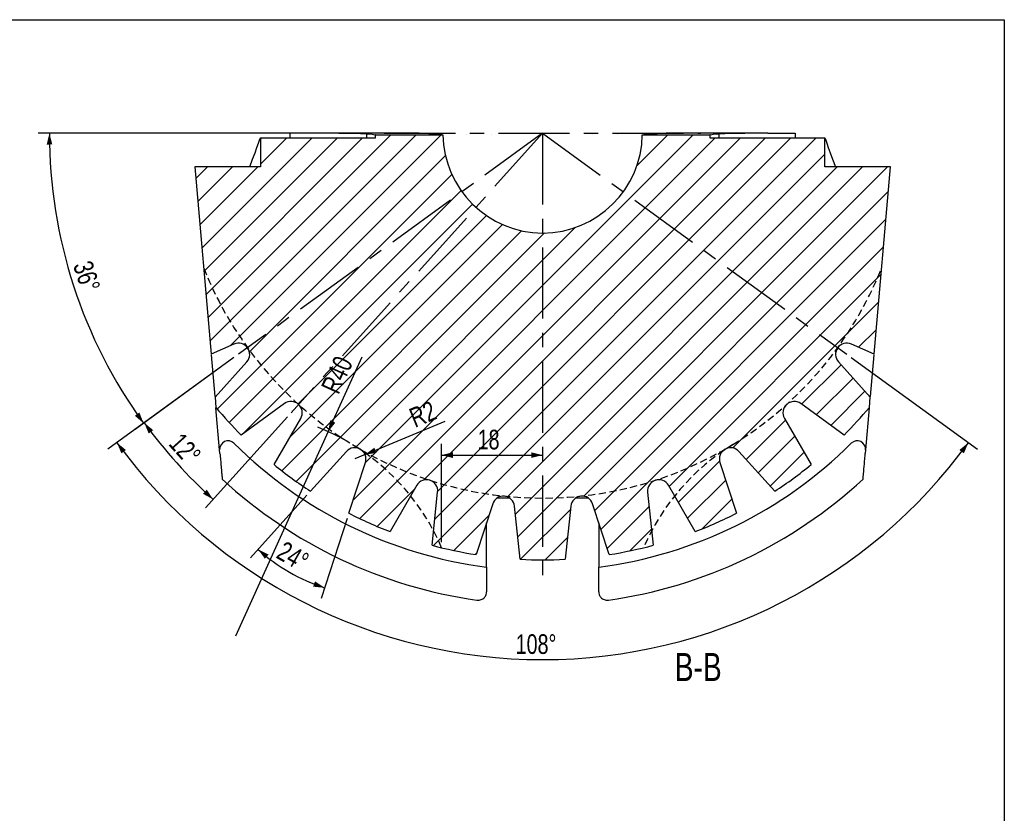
# Model space of a CAD drawing. Header units: millimetres. Extents: x 8 to 834, y 8 to 586.
# Tile 20 of 20: x 657 to 832, y 445 to 586. Entities that reach past the tile are written whole.
import ezdxf

# ---------------------------------------------------------------- set-up
doc = ezdxf.new("R2010")
doc.units = ezdxf.units.MM
doc.linetypes.add('CENTERX2', pattern=[20.32, 12.7, -2.54, 2.54, -2.54])
doc.linetypes.add('HIDDEN', pattern=[1.905, 1.27, -0.635])
for name, color, linetype in [('CENTERLINE', 4, 'CENTERX2'), ('DIMENSIONS', 2, 'Continuous'), ('HATCH', 3, 'Continuous'), ('HIDDEN', 3, 'HIDDEN'), ('TEXT', 2, 'Continuous')]:
    doc.layers.add(name, color=color, linetype=linetype)
doc.layers.add('OUTLINE', color=7, linetype='Continuous', lineweight=25)
doc.styles.add('SLDTEXTSTYLE0', font='TXT', dxfattribs={"width": 0.75})
doc.dimstyles.new('SLDDIMSTYLE14', dxfattribs={"dimtxt": 3.5, "dimasz": 2, "dimexe": 0, "dimexo": 0.0625, "dimgap": 0.875, "dimtad": 1, "dimdec": 4, "dimzin": 12, "dimdsep": 46, "dimtxsty": 'SLDTEXTSTYLE0', "dimsah": 1, "dimcen": 0.09, "dimazin": 3, "dimtfac": 1, "dimtofl": 0, "dimtmove": 0, "dimatfit": 3, "dimfxl": 0, "dimfrac": 2, "dimtolj": 1, "dimtzin": 12, "dimarcsym": 0})
doc.dimstyles.new('SLDDIMSTYLE2', dxfattribs={"dimtxt": 3.5, "dimasz": 2, "dimexe": 0, "dimexo": 0.0625, "dimgap": 0.875, "dimtad": 1, "dimrnd": 1e-09, "dimzin": 12, "dimdsep": 46, "dimtxsty": 'SLDTEXTSTYLE0', "dimsah": 1, "dimcen": 0.09, "dimadec": 0, "dimazin": 3, "dimtfac": 1, "dimtofl": 0, "dimtmove": 0, "dimatfit": 3, "dimfxl": 0, "dimfrac": 2, "dimtolj": 1, "dimtzin": 12, "dimarcsym": 0})
doc.dimstyles.new('SLDDIMSTYLE6', dxfattribs={"dimtxt": 3.5, "dimasz": 2, "dimexe": 0, "dimexo": 0.0625, "dimgap": 0.875, "dimtad": 1, "dimrnd": 1e-09, "dimzin": 12, "dimdsep": 46, "dimtxsty": 'SLDTEXTSTYLE0', "dimsah": 1, "dimcen": 0, "dimadec": 0, "dimazin": 3, "dimtfac": 1, "dimtofl": 0, "dimtmove": 0, "dimatfit": 3, "dimfxl": 0, "dimfrac": 2, "dimtolj": 1, "dimtzin": 12, "dimarcsym": 0})

# ---------------------------------------------------------------- blocks, each defined once
blk = doc.blocks.new('_D_102')
at = {"layer": 'DIMENSIONS'}
for p, q in [((720.5, 565.76), (659.81, 565.76)), ((694.71, 525.79), (676.98, 512.91))]:
    blk.add_line(p, q, dxfattribs=at)
blk.add_arc((749.72, 565.76), 87.91, 180, 216, dxfattribs=at)
for points in [[(661.81, 565.76), (661.33, 563.76), (662.33, 563.77)], [(678.6, 514.09), (677.85, 516.01), (677.04, 515.43)]]:
    blk.add_solid(points, dxfattribs=at)
at = {"layer": 'DIMENSIONS', "insert": (669.32, 543.34), "char_height": 3.5, "attachment_point": 1, "rotation": 288, "style": 'SLDTEXTSTYLE0'}
blk.add_mtext('36°', dxfattribs=at)
blk = doc.blocks.new('_D_103')
at = {"layer": 'DIMENSIONS'}
for p, q in [((694.71, 525.79), (677.1, 513)), ((704.22, 515.23), (689.65, 499.05))]:
    blk.add_line(p, q, dxfattribs=at)
blk.add_arc((749.72, 565.76), 87.77, 216, 228, dxfattribs=at)
for points in [[(678.72, 514.17), (679.51, 512.27), (680.31, 512.87)], [(690.99, 500.54), (689.86, 502.26), (689.18, 501.53)]]:
    blk.add_solid(points, dxfattribs=at)
at = {"layer": 'DIMENSIONS', "insert": (685.5, 512.67), "char_height": 3.5, "attachment_point": 1, "rotation": 312, "style": 'SLDTEXTSTYLE0'}
blk.add_mtext('12°', dxfattribs=at)
blk = doc.blocks.new('_D_104')
at = {"layer": 'DIMENSIONS'}
for p, q in [((694.71, 525.79), (672.23, 509.46)), ((804.73, 525.79), (827.21, 509.46))]:
    blk.add_line(p, q, dxfattribs=at)
blk.add_arc((749.72, 565.76), 93.78, 216, 324, dxfattribs=at)
for points in [[(673.85, 510.64), (674.64, 508.74), (675.45, 509.33)], [(825.59, 510.64), (823.99, 509.33), (824.8, 508.74)]]:
    blk.add_solid(points, dxfattribs=at)
at = {"layer": 'DIMENSIONS', "insert": (744.91, 476.5), "char_height": 3.5, "attachment_point": 1, "style": 'SLDTEXTSTYLE0'}
blk.add_mtext('108°', dxfattribs=at)
blk = doc.blocks.new('_D_105')
at = {"layer": 'DIMENSIONS'}
for q in [(717.55, 525.95), (694.95, 476.18)]:
    blk.add_line((711.49, 512.6), q, dxfattribs=at)
blk.add_arc((694.95, 476.18), 40, 59.9909, 68.4387, dxfattribs=at)
blk.add_solid([(711.49, 512.6), (712.77, 514.21), (711.86, 514.63)], dxfattribs=at)
at = {"layer": 'DIMENSIONS', "insert": (710.14, 520.52), "char_height": 3.5, "attachment_point": 1, "rotation": 65.5763, "style": 'SLDTEXTSTYLE0'}
blk.add_mtext('R40', dxfattribs=at)
blk = doc.blocks.new('_D_106')
at = {"layer": 'DIMENSIONS'}
for p, q in [((731.72, 492.92), (731.72, 510.42)), ((731.72, 508.42), (749.72, 508.42))]:
    blk.add_line(p, q, dxfattribs=at)
for points in [[(731.72, 508.42), (733.72, 507.92), (733.72, 508.92)], [(749.72, 508.42), (747.72, 508.92), (747.72, 507.92)]]:
    blk.add_solid(points, dxfattribs=at)
at = {"layer": 'DIMENSIONS', "insert": (738.13, 512.94), "char_height": 3.5, "attachment_point": 1, "style": 'SLDTEXTSTYLE0'}
blk.add_mtext('18', dxfattribs=at)
blk = doc.blocks.new('_D_107')
at = {"layer": 'DIMENSIONS'}
for p, q in [((707.69, 501.26), (697.68, 490.14)), ((714.87, 497.11), (710.25, 482.88))]:
    blk.add_line(p, q, dxfattribs=at)
blk.add_arc((721.03, 516.07), 32.9, 228, 252, dxfattribs=at)
for points in [[(699.02, 491.62), (700.22, 489.95), (700.87, 490.71)], [(710.86, 484.78), (709.15, 485.93), (708.81, 484.99)]]:
    blk.add_solid(points, dxfattribs=at)
at = {"layer": 'DIMENSIONS', "insert": (703.79, 493.25), "char_height": 3.5, "attachment_point": 1, "rotation": 330, "style": 'SLDTEXTSTYLE0'}
blk.add_mtext('24°', dxfattribs=at)
blk = doc.blocks.new('_D_108')
at = {"layer": 'DIMENSIONS'}
for q in [(732.34, 514.45), (716.22, 507.74)]:
    blk.add_line((718.07, 508.51), q, dxfattribs=at)
blk.add_solid([(718.07, 508.51), (720.1, 508.81), (719.72, 509.74)], dxfattribs=at)
at = {"layer": 'DIMENSIONS', "insert": (725.62, 516.49), "char_height": 3.5, "attachment_point": 1, "rotation": 22.6103, "style": 'SLDTEXTSTYLE0'}
blk.add_mtext('R2', dxfattribs=at)

msp = doc.modelspace()

# ---------------------------------------------------------------- hatches: boundary and pattern name
at = {"layer": 'HATCH'}
h = msp.add_hatch(dxfattribs=at)
h.set_pattern_fill('ANSI31', color=256, angle=3e-322, style=0)
edge = h.paths.add_edge_path(flags=0)
edge.add_arc((756.72341, 499.12782), 2, 18, 174, ccw=False)
edge.add_line((758.62552, 499.74586), (761.56795, 490.68998))
edge.add_arc((749.72, 565.76079), 76, 278.968655, 285.031345)
edge.add_line((769.43041, 492.3612), (768.43509, 501.83095))
edge.add_arc((770.42414, 502.04), 2, 30, 186, ccw=False)
edge.add_line((772.15619, 503.04), (776.91714, 494.79379))
edge.add_arc((749.72, 565.76079), 76, 290.968655, 297.031345)
edge.add_line((784.26032, 498.06318), (781.31789, 507.11905))
edge.add_arc((783.22, 507.73709), 2, 42, 198, ccw=False)
edge.add_line((784.70629, 509.07535), (791.07769, 501.99919))
edge.add_arc((749.72, 565.76079), 76, 302.968655, 309.031345)
edge.add_line((797.58065, 506.72387), (792.8197, 514.97009))
edge.add_arc((794.55175, 515.97009), 2, 54, 210, ccw=False)
edge.add_line((795.72732, 517.58812), (803.43071, 511.99128))
edge.add_arc((749.72, 565.76079), 76, 314.968655, 320.0086932)
edge.add_line((807.94679, 516.91777), (808.10666, 518.74507))
edge.add_line((808.10666, 518.74507), (802.43785, 525.04092))
edge.add_arc((803.92414, 526.37918), 2, 66, 222, ccw=False)
edge.add_line((804.73761, 528.20627), (808.77706, 526.40779))
edge.add_line((808.77706, 526.40779), (811.69507, 559.76079))
edge.add_line((811.69507, 559.76079), (800.01118, 559.76079))
edge.add_line((800.01118, 559.76079), (800.01118, 564.96079))
edge.add_line((800.01118, 564.96079), (779.49835, 564.96079))
edge.add_line((779.49835, 564.96079), (779.49835, 565.51469))
edge.add_line((779.49835, 565.51469), (767.48398, 565.51469))
edge.add_arc((749.72, 565.76079), 17.76569, 180.793723, 359.206277, ccw=False)
edge.add_line((731.95602, 565.51469), (719.94165, 565.51469))
edge.add_line((719.94165, 565.51469), (719.94165, 564.96079))
edge.add_line((719.94165, 564.96079), (699.42882, 564.96079))
edge.add_line((699.42882, 564.96079), (699.42882, 559.76079))
edge.add_line((699.42882, 559.76079), (687.74493, 559.76079))
edge.add_line((687.74493, 559.76079), (690.66294, 526.40779))
edge.add_line((690.66294, 526.40779), (694.70239, 528.20627))
edge.add_arc((695.51586, 526.37918), 2, -42, 114, ccw=False)
edge.add_line((697.00215, 525.04092), (691.33334, 518.74507))
edge.add_line((691.33334, 518.74507), (691.49321, 516.91777))
edge.add_arc((749.72, 565.76079), 76, 219.9913068, 225.031345)
edge.add_line((696.00929, 511.99128), (703.71268, 517.58812))
edge.add_arc((704.88825, 515.97009), 2, -30, 126, ccw=False)
edge.add_line((706.6203, 514.97009), (701.85935, 506.72387))
edge.add_arc((749.72, 565.76079), 76, 230.968655, 237.031345)
edge.add_line((708.36231, 501.99919), (714.73371, 509.07535))
edge.add_arc((716.22, 507.73709), 2, -18, 138, ccw=False)
edge.add_line((718.12211, 507.11905), (715.17968, 498.06318))
edge.add_arc((749.72, 565.76079), 76, 242.968655, 249.031345)
edge.add_line((722.52286, 494.79379), (727.28381, 503.04))
edge.add_arc((729.01586, 502.04), 2, -6, 150, ccw=False)
edge.add_line((731.0049, 501.83095), (730.00959, 492.3612))
edge.add_arc((749.72, 565.76079), 76, 254.968655, 261.031345)
edge.add_line((737.87205, 490.68998), (740.81448, 499.74586))
edge.add_arc((742.71659, 499.12782), 2, 6, 162, ccw=False)
edge.add_line((744.70564, 499.33688), (745.70095, 489.86713))
edge.add_arc((749.72, 565.76079), 76, 266.968655, 273.031345)
edge.add_line((753.73905, 489.86713), (754.73436, 499.33688))

# ---------------------------------------------------------------- linework, layer by layer
at = {"layer": 'CENTERLINE'}
for p, q in [((749.72, 565.76079), (695.51586, 526.37918)), ((749.72, 565.76079), (704.88825, 515.97009)), ((721.50231, 565.76079), (777.93768, 565.76079)), ((749.72, 565.76079), (749.72, 486.37629)), ((749.72, 565.76079), (803.92414, 526.37918))]:
    msp.add_line(p, q, dxfattribs=at)
at = {"layer": 'HIDDEN'}
for centre, radius, start, end in [((749.72, 565.76079), 65, 201.6886267, 238.5587539), ((749.72, 565.76079), 65, 301.4412461, 338.3113733), ((694.94948, 476.17736), 40, 23.1814446, 58.5587539), ((749.72, 565.76079), 65, 238.5587539, 301.4412461), ((804.49051, 476.17736), 40, 121.4412461, 156.8185554)]:
    msp.add_arc(centre, radius, start, end, dxfattribs=at)
at = {"layer": 'OUTLINE'}
for p, q in [((8, 586), (832, 586)), ((832, 586), (832, 8)), ((709.56849, 565.76079), (704.72, 565.76079)), ((704.72, 564.96079), (704.72, 565.76079)), ((726.84531, 565.76079), (709.56849, 565.76079)), ((715.77047, 565.7276), (715.45009, 565.73503)), ((718.32, 565.63249), (718.32, 564.96079)), ((719.32058, 565.57853), (718.91133, 565.59772)), ((719.94165, 565.51469), (719.87058, 565.51305)), ((719.94165, 564.96079), (719.94165, 565.51469)), ((719.94165, 565.51469), (731.95602, 565.51469)), ((727.42979, 565.74237), (726.84531, 565.76079)), ((727.72, 565.76079), (726.84531, 565.76079)), ((767.48398, 565.51469), (779.49835, 565.51469)), ((768.1191, 565.57887), (767.76165, 565.51469)), ((772.59469, 565.76079), (771.72, 565.76079)), ((772.59469, 565.76079), (772.01021, 565.74237)), ((789.87151, 565.76079), (772.59469, 565.76079)), ((779.49835, 565.51469), (779.49835, 564.96079)), ((779.56942, 565.51305), (779.49835, 565.51469)), ((780.52867, 565.59772), (780.11942, 565.57853)), ((781.12, 565.63249), (781.12, 564.96079)), ((783.98991, 565.73503), (783.66953, 565.7276)), ((789.87151, 565.76079), (794.72, 565.76079)), ((794.72, 565.76079), (794.72, 564.96079)), ((699.42882, 564.96079), (699.42882, 559.76079)), ((699.42882, 564.96079), (719.94165, 564.96079)), ((779.49835, 564.96079), (800.01118, 564.96079)), ((800.01118, 559.76079), (800.01118, 564.96079)), ((687.74493, 559.76079), (690.66294, 526.40779)), ((699.42882, 559.76079), (687.74493, 559.76079)), ((811.69507, 559.76079), (800.01118, 559.76079)), ((808.77706, 526.40779), (811.69507, 559.76079)), ((694.70239, 528.20627), (690.66294, 526.40779)), ((808.77706, 526.40779), (804.73761, 528.20627)), ((691.32492, 518.84133), (690.67137, 526.31153)), ((691.33334, 518.74507), (697.00215, 525.04092)), ((802.43785, 525.04092), (808.10666, 518.74507)), ((808.76864, 526.31153), (808.11508, 518.84133)), ((691.33334, 518.74507), (691.49321, 516.91776)), ((807.94679, 516.91776), (808.10666, 518.74507)), ((692.15613, 509.34058), (691.50163, 516.82151)), ((703.71268, 517.58812), (696.00929, 511.99128)), ((803.43071, 511.99128), (795.72732, 517.58812)), ((807.93837, 516.82151), (807.28387, 509.34058)), ((701.85934, 506.72387), (706.6203, 514.97008)), ((792.8197, 514.97008), (797.58065, 506.72387)), ((692.21042, 508.72003), (692.15613, 509.34058)), ((714.73371, 509.07535), (708.36231, 501.99919)), ((791.07769, 501.99919), (784.70629, 509.07535)), ((807.28387, 509.34058), (807.22958, 508.72003)), ((715.17968, 498.06318), (718.12211, 507.11905)), ((781.31789, 507.11905), (784.26032, 498.06318)), ((727.28381, 503.04001), (722.52286, 494.79379)), ((776.91714, 494.79379), (772.15619, 503.04001)), ((730.00959, 492.3612), (731.00491, 501.83095)), ((741.70045, 500.81079), (743.78283, 500.81079)), ((755.67051, 500.81079), (757.746, 500.81079)), ((768.43509, 501.83095), (769.43041, 492.3612)), ((740.81448, 499.74586), (737.87205, 490.68998)), ((745.70095, 489.86713), (744.70564, 499.33688)), ((754.73436, 499.33688), (753.73905, 489.86713)), ((761.56795, 490.68998), (758.62552, 499.74586)), ((739.72, 488.45488), (739.72, 496.37739)), ((759.72, 496.37739), (759.72, 488.45488)), ((739.72, 488.45488), (739.72, 485.38045)), ((759.72, 485.38045), (759.72, 488.45488))]:
    msp.add_line(p, q, dxfattribs=at)
at = {"layer": 'OUTLINE', "flags": 128}
for points in [[(697.53617, 559.76079), (698.03237, 561.12406), (698.45556, 562.28677), (698.80409, 563.24436), (699.0766, 563.99309), (699.27203, 564.52999), (699.38959, 564.85299), (699.42882, 564.96079)], [(800.01118, 564.96079), (800.05041, 564.85299), (800.16797, 564.52999), (800.36339, 563.99309), (800.6359, 563.24436), (800.98444, 562.28677), (801.40763, 561.12406), (801.90382, 559.76079)]]:
    msp.add_lwpolyline(points, dxfattribs=at)
at = {"layer": 'OUTLINE'}
for centre, radius, start, end in [((749.72, 565.76079), 17.76569, 180.793723, 359.206277), ((695.51586, 526.37918), 2, 318, 114), ((803.92414, 526.37918), 2, 66, 222), ((704.88825, 515.97009), 2, 330, 126), ((794.55175, 515.97009), 2, 54, 210), ((749.72, 565.76079), 76, 219.9913068, 225.031345), ((749.72, 565.76079), 76, 314.968655, 320.0086932), ((693.65042, 509.47132), 1.5, 45.1121311, 185), ((805.78958, 509.47132), 1.5, 355, 134.8878689), ((749.72, 565.76079), 77.95, 225.1121311, 262.6293632), ((716.22, 507.73709), 2, 342, 138), ((749.72, 565.76079), 77.95, 277.3706368, 314.8878689), ((783.22, 507.73709), 2, 42, 198), ((749.72, 565.76079), 76, 230.968655, 237.031345), ((749.72, 565.76079), 76, 302.968655, 309.031345), ((749.72, 565.76079), 84, 227.1648716, 261.9872223), ((729.01586, 502.04), 2, 354, 150), ((749.72, 565.76079), 84, 278.0127777, 312.8351284), ((770.42414, 502.04), 2, 30, 186), ((742.71659, 499.12782), 2, 6, 162), ((756.72341, 499.12782), 2, 18, 174), ((749.72, 565.76079), 76, 242.968655, 249.031345), ((749.72, 565.76079), 76, 290.968655, 297.031345), ((749.72, 565.76079), 76, 254.968655, 261.031345), ((749.72, 565.76079), 76, 278.968655, 285.031345), ((749.72, 565.76079), 76, 266.968655, 273.031345)]:
    msp.add_arc(centre, radius, start, end, dxfattribs=at)
for centre, start_param, end_param in [((719.78569, 17118.53704), 3.138731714, 3.142114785), ((779.65431, 17118.53704), 3.141070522, 3.144453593)]:
    msp.add_ellipse(centre, major_axis=(0, 16553.02625), ratio=0.009821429, start_param=start_param, end_param=end_param, dxfattribs=at)
for points, knots in [([(715.45009, 565.73503), (715.25166, 565.73843), (714.85478, 565.74522), (713.48646, 565.75362), (711.995, 565.75837), (710.64729, 565.76047), (709.92809, 565.76068), (709.56849, 565.76079)], [0, 0, 0, 0, 0.245717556, 0.491435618, 0.737151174, 0.868575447, 1, 1, 1, 1]), ([(718.32, 565.63249), (718.28984, 565.63946), (718.22953, 565.6534), (717.73204, 565.67653), (716.95783, 565.70111), (716.16626, 565.71877), (715.77047, 565.7276)], [0, 0, 0, 0, 0.248211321, 0.496422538, 0.748211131, 1, 1, 1, 1]), ([(718.91133, 565.59772), (718.73919, 565.60312), (718.39429, 565.61395), (718.3448, 565.6263), (718.32, 565.63249)], [0, 0, 0, 0, 0.499097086, 1, 1, 1, 1]), ([(730.32042, 565.63249), (730.28619, 565.64042), (730.21771, 565.65627), (729.6536, 565.68289), (728.77585, 565.71139), (727.87847, 565.73205), (727.42979, 565.74237)], [0, 0, 0, 0, 0.248211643, 0.496423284, 0.748211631, 1, 1, 1, 1]), ([(730.82545, 565.60244), (730.67847, 565.60716), (730.38395, 565.61662), (730.34163, 565.62719), (730.32042, 565.63249)], [0, 0, 0, 0, 0.499096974, 1, 1, 1, 1]), ([(731.3209, 565.57887), (731.29089, 565.58258), (731.23077, 565.59003), (730.9607, 565.5983), (730.82545, 565.60244)], [0, 0, 0, 0, 0.499238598, 1, 1, 1, 1]), ([(731.78792, 565.5177), (731.70007, 565.51837), (731.54459, 565.51955), (731.3887, 565.56089), (731.3209, 565.57887)], [0, 0, 0, 0, 0.565052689, 1, 1, 1, 1]), ([(768.61454, 565.60244), (768.47966, 565.59831), (768.20949, 565.59004), (768.14926, 565.5826), (768.1191, 565.57887)], [0, 0, 0, 0, 0.4992388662, 1, 1, 1, 1]), ([(769.11958, 565.63249), (769.09853, 565.62721), (769.05635, 565.61664), (768.76199, 565.60718), (768.61454, 565.60244)], [0, 0, 0, 0, 0.499096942, 1, 1, 1, 1]), ([(772.01021, 565.74237), (771.56742, 565.73219), (770.68183, 565.71182), (769.80023, 565.68342), (769.22528, 565.65662), (769.15481, 565.64054), (769.11958, 565.63249)], [0, 0, 0, 0, 0.248211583, 0.49642332, 0.748211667, 1, 1, 1, 1]), ([(781.12, 565.63249), (781.09538, 565.62633), (781.04606, 565.61397), (780.70134, 565.60314), (780.52867, 565.59772)], [0, 0, 0, 0, 0.499096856, 1, 1, 1, 1]), ([(783.66953, 565.7276), (783.27894, 565.71889), (782.49777, 565.70148), (781.72017, 565.67698), (781.21311, 565.65371), (781.15104, 565.63956), (781.12, 565.63249)], [0, 0, 0, 0, 0.248211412, 0.496422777, 0.748211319, 1, 1, 1, 1]), ([(789.87151, 565.76079), (789.19692, 565.76042), (787.84773, 565.75969), (786.05056, 565.75404), (784.90124, 565.7471), (784.25977, 565.7405), (784.07986, 565.73685), (783.98991, 565.73503)], [0, 0, 0, 0, 0.245710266, 0.491420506, 0.737132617, 0.86856643, 1, 1, 1, 1]), ([(692.21042, 508.72003), (692.24477, 508.32739), (692.31342, 507.54275), (692.41692, 506.35972), (692.50823, 505.3161), (692.57247, 504.58189), (692.60444, 504.21634), (692.60775, 504.17853), (692.60915, 504.16249)], [0, 0, 0, 0, 0.196570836, 0.392820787, 0.610018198, 0.777241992, 0.905452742, 1, 1, 1, 1]), ([(806.83085, 504.16249), (806.83118, 504.16635), (806.8324, 504.18024), (806.85041, 504.38608), (806.90237, 504.98009), (807.0024, 506.12327), (807.1195, 507.46181), (807.20185, 508.40304), (807.22958, 508.72003)], [0, 0, 0, 0, 0.046086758, 0.165571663, 0.31600292, 0.527633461, 0.840916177, 1, 1, 1, 1]), ([(739.72, 485.38045), (739.72, 485.03716), (739.72, 484.58175), (739.72, 484.16808), (739.72, 484.06624)], [0, 0, 0, 0, 0.7537955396, 1, 1, 1, 1]), ([(759.72, 484.06624), (759.72, 484.27338), (759.72, 484.69449), (759.72, 485.14934), (759.72, 485.38045)], [0, 0, 0, 0, 0.4918957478, 1, 1, 1, 1]), ([(738.01091, 482.58088), (738.01301, 482.58059), (738.26641, 482.54506), (738.74646, 482.59732), (739.31378, 482.98022), (739.65619, 483.49413), (739.70044, 483.89083), (739.72, 484.06624)], [0, 0, 0, 0, 0.002923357, 0.352617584, 0.637372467, 0.839661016, 1, 1, 1, 1]), ([(759.72, 484.06624), (759.73956, 483.89083), (759.78381, 483.49413), (760.12622, 482.98022), (760.69353, 482.59732), (761.17362, 482.54506), (761.42699, 482.58059), (761.42909, 482.58088)], [0, 0, 0, 0, 0.1603389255, 0.362627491, 0.6473825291, 0.9970767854, 1, 1, 1, 1])]:
    msp.add_open_spline(points, degree=3, knots=knots, dxfattribs=at)

# ---------------------------------------------------------------- texts
at = {"layer": 'TEXT', "insert": (777.45024, 473.17567), "char_height": 5, "attachment_point": 2, "style": 'SLDTEXTSTYLE0'}
msp.add_mtext('B-B', dxfattribs=at)

# ---------------------------------------------------------------- dimensions: what is measured, and where the dimension line sits
at = {"layer": 'DIMENSIONS'}
for base, line1, line2, picture, middle in [((666.11407, 538.59558), ((721.50231, 565.76079), (777.93768, 565.76079)), ((749.72, 565.76079), (695.51586, 526.37918)), '_D_102', (666.11407, 538.59558)), ((749.72, 471.98341), ((695.51586, 526.37918), (749.72, 565.76079)), ((803.92414, 526.37918), (749.72, 565.76079)), '_D_104', (749.72, 471.98341)), ((684.49727, 507.03398), ((695.51586, 526.37918), (749.72, 565.76079)), ((704.88825, 515.97009), (749.72, 565.76079)), '_D_103', (684.49727, 507.03398)), ((704.58208, 487.57963), ((715.17968, 498.06318), (718.12211, 507.11905)), ((714.73371, 509.07535), (708.36231, 501.99919)), '_D_107', (704.58208, 487.57963))]:
    dim = msp.add_angular_dim_2l(base=base, line1=line1, line2=line2, dimstyle='SLDDIMSTYLE14', dxfattribs=at)
    dim.commit()
    dim.dimension.update_dxf_attribs({"geometry": picture, "text_midpoint": middle, "dimtype": 162})
for center, mpoint, picture, middle in [((694.94948, 476.17736), (711.48871, 512.59788), '_D_105', (715.92822, 522.37397)), ((716.22, 507.73709), (718.06628, 508.50601), '_D_108', (730.07375, 513.50676))]:
    dim = msp.add_radius_dim(center=center, mpoint=mpoint, dimstyle='SLDDIMSTYLE6', dxfattribs=at)
    dim.commit()
    dim.dimension.update_dxf_attribs({"geometry": picture, "text_midpoint": middle, "dimtype": 164})
dim = msp.add_linear_dim(base=(749.72, 508.42445), p1=(731.72, 491.92313), p2=(749.72, 486.37629), dimstyle='SLDDIMSTYLE2', dxfattribs=at)
dim.commit()
dim.dimension.update_dxf_attribs({"geometry": '_D_106', "text_midpoint": (740.72, 508.42445), "dimtype": 160})

doc.saveas('drawing.dxf')
